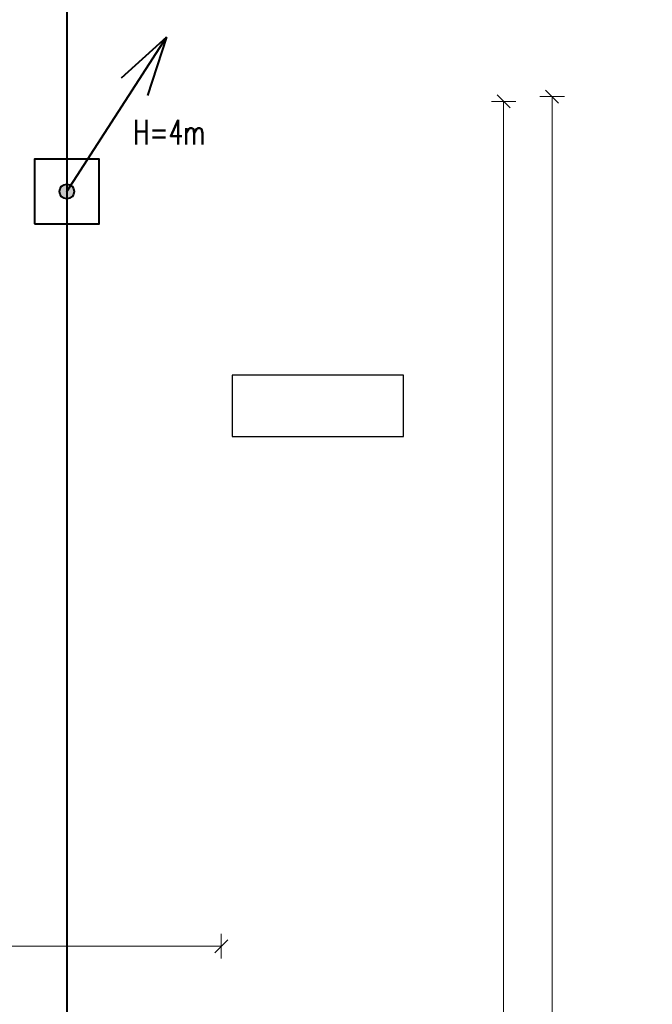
# Model space of a CAD drawing. Header units: millimetres. Extents: x -7955266 to 72030, y -46136 to 9299934.
# Tile 192 of 203: x -5016369 to -5006032, y 6615161 to 6631232. Entities that reach past the tile are written whole.
import ezdxf
from ezdxf.enums import TextEntityAlignment as Align

# ---------------------------------------------------------------- set-up
doc = ezdxf.new("R2010")
doc.units = ezdxf.units.MM
doc.header["$LTSCALE"] = 10
for name, color, linetype, lineweight in [('!XREF', 8, 'Continuous', 5), ('IE_ATRYBUTY_ BLOCK_1', 7, 'Continuous', 25), ('IE_ATRYBUTY_ BLOCK_2', 7, 'Continuous', 18), ('IE_zwody', 140, 'Continuous', 40), ('XREF_E_PRZ24002_rzut dachu$0$0-DACH-ISTN', 8, 'Continuous', 5), ('XREF_E_PRZ24002_rzut dachu$0$DO-HALA-WYMIAR', 8, 'Continuous', 5)]:
    doc.layers.add(name, color=color, linetype=linetype, lineweight=lineweight)
doc.layers.add('0-NASWIETLA', color=7, linetype='Continuous')
doc.styles.add('ROMANS', font='romans.shx', dxfattribs={"width": 0.8})
doc.styles.add('XREF_E_PRZ24002_rzut dachu$0$CP_ATTR', font='ROMANS.SHX')
doc.styles.add('XREF_E_PRZ24002_rzut dachu$0$ROMANS', font='romans.shx', dxfattribs={"width": 0.8})
doc.dimstyles.new('XREF_E_PRZ24002_rzut dachu$0$STANDARD', dxfattribs={"dimscale": 1.4, "dimtxt": 21, "dimasz": 0.5, "dimexe": 0.2, "dimexo": 0.1, "dimgap": 6, "dimtad": 1, "dimdec": 1, "dimrnd": 0.5, "dimzin": 12, "dimdsep": 46, "dimtxsty": 'XREF_E_PRZ24002_rzut dachu$0$ROMANS', "dimblk1": 'XREF_E_PRZ24002_rzut dachu$0$Q', "dimblk2": 'XREF_E_PRZ24002_rzut dachu$0$Q', "dimsah": 1, "dimcen": 0.5, "dimse1": 1, "dimse2": 1, "dimclrd": 8, "dimclre": 8, "dimclrt": 7, "dimadec": 0, "dimazin": 0, "dimtfac": 1, "dimtdec": 1, "dimtix": 1, "dimtmove": 2, "dimatfit": 3, "dimldrblk": 'XREF_E_PRZ24002_rzut dachu$0$Q', "dimfxl": 1, "dimtolj": 1, "dimtzin": 12, "dimarcsym": 0})

# ---------------------------------------------------------------- blocks, each defined once
blk = doc.blocks.new('XREF_E_PRZ24002_rzut dachu$0$Q')
for p, q in [((0, 20), (0, -20)), ((10.6, 10.6), (-10.6, -10.6))]:
    blk.add_line(p, q)
blk = doc.blocks.new('*D331')
at = {"layer": 'XREF_E_PRZ24002_rzut dachu$0$DO-HALA-WYMIAR', "color": 8, "lineweight": -2, "transparency": 16777216}
blk.add_line((-261801.2, 266529.5), (-259619.2, 266529.5), dxfattribs=at)
at = {"layer": 'XREF_E_PRZ24002_rzut dachu$0$DO-HALA-WYMIAR', "color": 8, "linetype": 'ByBlock', "lineweight": -2, "transparency": 16777216, "rotation": 180}
blk.add_blockref('XREF_E_PRZ24002_rzut dachu$0$Q', (-261802.2, 266529.5), dxfattribs=at)
at = {"layer": 'XREF_E_PRZ24002_rzut dachu$0$DO-HALA-WYMIAR', "color": 8, "linetype": 'ByBlock', "lineweight": -2, "transparency": 16777216}
blk.add_blockref('XREF_E_PRZ24002_rzut dachu$0$Q', (-259618.2, 266529.5), dxfattribs=at)
at = {"layer": 'XREF_E_PRZ24002_rzut dachu$0$DO-HALA-WYMIAR', "color": 7, "transparency": 16777216, "insert": (-260806, 266562.5), "char_height": 42, "attachment_point": 5, "style": 'XREF_E_PRZ24002_rzut dachu$0$ROMANS'}
blk.add_mtext('\\A1;2184', dxfattribs=at)
blk = doc.blocks.new('*D375')
at = {"layer": 'XREF_E_PRZ24002_rzut dachu$0$DO-HALA-WYMIAR', "color": 8, "lineweight": -2, "transparency": 16777216}
blk.add_line((-259156.8, 267907.3), (-259156.8, 262999.3), dxfattribs=at)
at = {"layer": 'XREF_E_PRZ24002_rzut dachu$0$DO-HALA-WYMIAR', "color": 8, "linetype": 'ByBlock', "lineweight": -2, "transparency": 16777216}
for p, rotation in [((-259156.8, 267908.3), 90), ((-259156.8, 262998.3), 270)]:
    blk.add_blockref('XREF_E_PRZ24002_rzut dachu$0$Q', p, dxfattribs=dict(at, rotation=rotation))
at = {"layer": 'XREF_E_PRZ24002_rzut dachu$0$DO-HALA-WYMIAR', "color": 7, "transparency": 16777216, "insert": (-259189.8, 265453.3), "char_height": 42, "attachment_point": 5, "rotation": 90, "style": 'XREF_E_PRZ24002_rzut dachu$0$ROMANS'}
blk.add_mtext('\\A1;4910', dxfattribs=at)
blk = doc.blocks.new('*D381')
at = {"layer": 'XREF_E_PRZ24002_rzut dachu$0$DO-HALA-WYMIAR', "color": 8, "lineweight": -2, "transparency": 16777216}
blk.add_line((-259077.5, 267915.3), (-259077.5, 262991.3), dxfattribs=at)
at = {"layer": 'XREF_E_PRZ24002_rzut dachu$0$DO-HALA-WYMIAR', "color": 8, "linetype": 'ByBlock', "lineweight": -2, "transparency": 16777216}
for p, rotation in [((-259077.5, 267916.3), 90), ((-259077.5, 262990.3), 270)]:
    blk.add_blockref('XREF_E_PRZ24002_rzut dachu$0$Q', p, dxfattribs=dict(at, rotation=rotation))
at = {"layer": 'XREF_E_PRZ24002_rzut dachu$0$DO-HALA-WYMIAR', "color": 7, "transparency": 16777216, "insert": (-259110.5, 265453.3), "char_height": 42, "attachment_point": 5, "rotation": 90, "style": 'XREF_E_PRZ24002_rzut dachu$0$ROMANS'}
blk.add_mtext('\\A1;4926', dxfattribs=at)
blk = doc.blocks.new('G$C4A87D2E6')
at = {"layer": '0-NASWIETLA', "color": 1}
blk.add_lwpolyline([(-1110, -886), (-1110, -786), (-1390, -786), (-1390, -886)], close=True, dxfattribs=at)
blk = doc.blocks.new('*U17')
h = blk.add_hatch(color=256)
edge = h.paths.add_edge_path()
edge.add_arc((0, 0), 60, 0, 360)
for p, q in [((0, 0), (813.5, 1260.2)), ((813.5, 1260.2), (442.9, 924.6)), ((813.5, 1260.2), (660.3, 784.3))]:
    blk.add_line(p, q)
blk.add_lwpolyline([(-265, -265), (265, -265), (265, 265), (-265, 265)], close=True)
blk.add_circle((0, 0), 60)
at = {"layer": 'IE_ATRYBUTY_ BLOCK_1', "style": 'ROMANS', "width": 0.7, "flags": 8}
blk.add_attdef('TYP', text='', height=200, dxfattribs=at).set_placement((837, 383.4), align=Align.CENTER)
at = {"layer": 'IE_ATRYBUTY_ BLOCK_2', "style": 'ROMANS', "width": 0.6, "flags": 8}
for tag, p in [('OPIS1', (837, 165.8)), ('OPIS2', (837, -34.2))]:
    blk.add_attdef(tag, text='', height=150, dxfattribs=at).set_placement(p, align=Align.CENTER)
blk = doc.blocks.new('XREF_E_PRZ24002_rzut dachu')
at = {"layer": 'XREF_E_PRZ24002_rzut dachu$0$0-DACH-ISTN', "linetype": 'ByBlock', "style": 'XREF_E_PRZ24002_rzut dachu$0$CP_ATTR', "flags": 9}
for tag, p, height, width in [('NAME', (-279644.05, 267204.19), 0.01, 3.078589), ('PRODUCER', (-279644.05, 267204.19), 0.01, 3.078589), ('PRODUCT-TYPE', (-279644.05, 267204.19), 0.01, 3.078589), ('ARTICLE', (-279644.05, 267204.19), 0.01, 3.078589), ('FLOW', (-279644.05, 267204.19), 0.01, 3.078589), ('OTHER', (-279644.05, 267204.19), 0.01, 3.078589), ('NAME', (-279398.18, 267206.19), 0.01, 2.430116), ('PRODUCER', (-279398.18, 267206.19), 0.01, 2.430116), ('PRODUCT-TYPE', (-279398.18, 267206.19), 0.01, 2.430116), ('ARTICLE', (-279398.18, 267206.19), 0.01, 2.430116), ('FLOW', (-279398.18, 267206.19), 0.01, 2.430116), ('OTHER', (-279398.18, 267206.19), 0.01, 2.430116), ('NAME', (-279880.82, 267079.33), 0.01, 0.520644), ('PRODUCER', (-279880.82, 267079.33), 0.01, 0.520644), ('PRODUCT-TYPE', (-279880.82, 267079.33), 0.01, 0.520644), ('ARTICLE', (-279880.82, 267079.33), 0.01, 0.520644), ('FLOW', (-279880.82, 267079.33), 0.01, 0.520644), ('OTHER', (-279880.82, 267079.33), 0.01, 0.520644), ('NAME', (-279828.75, 267079.33), 0.0001, 1), ('PRODUCER', (-279828.75, 267079.33), 0.0001, 1), ('PRODUCT-TYPE', (-279828.75, 267079.33), 0.0001, 1), ('ARTICLE', (-279828.75, 267079.33), 0.0001, 1), ('FLOW', (-279828.75, 267079.33), 0.0001, 1), ('OTHER', (-279828.75, 267079.33), 0.0001, 1), ('NAME', (-279558.18, 266590.11), 0.0001, 1), ('PRODUCER', (-279558.18, 266590.11), 0.0001, 1), ('PRODUCT-TYPE', (-279558.18, 266590.11), 0.0001, 1), ('ARTICLE', (-279558.18, 266590.11), 0.0001, 1), ('FLOW', (-279558.18, 266590.11), 0.0001, 1), ('OTHER', (-279558.18, 266590.11), 0.0001, 1), ('NAME', (-280739.27, 251288.91), 0.0001, 1), ('PRODUCER', (-280739.27, 251288.91), 0.0001, 1), ('PRODUCT-TYPE', (-280739.27, 251288.91), 0.0001, 1), ('ARTICLE', (-280739.27, 251288.91), 0.0001, 1), ('FLOW', (-280739.27, 251288.91), 0.0001, 1), ('OTHER', (-280739.27, 251288.91), 0.0001, 1), ('NAME', (-280605.65, 251288.91), 0.0001, 1), ('PRODUCER', (-280605.65, 251288.91), 0.0001, 1), ('PRODUCT-TYPE', (-280605.65, 251288.91), 0.0001, 1), ('ARTICLE', (-280605.65, 251288.91), 0.0001, 1), ('FLOW', (-280605.65, 251288.91), 0.0001, 1), ('OTHER', (-280605.65, 251288.91), 0.0001, 1), ('NAME', (-279957.38, 251288.91), 0.0001, 1), ('PRODUCER', (-279957.38, 251288.91), 0.0001, 1), ('PRODUCT-TYPE', (-279957.38, 251288.91), 0.0001, 1), ('ARTICLE', (-279957.38, 251288.91), 0.0001, 1), ('FLOW', (-279957.38, 251288.91), 0.0001, 1), ('OTHER', (-279957.38, 251288.91), 0.0001, 1)]:
    blk.add_attdef(tag, p, '', height=height, dxfattribs=dict(at, width=width))
for tag, p, height, rotation, width in [('PRODUCT-TYPE', (-279196.19, 267204.19), 0.0001, 180, 1), ('NAME', (-279196.19, 267204.19), 0.0001, 180, 1), ('PRODUCER', (-279196.19, 267204.19), 0.0001, 180, 1), ('ARTICLE', (-279196.19, 267204.19), 0.0001, 180, 1), ('FLOW', (-279196.19, 267204.19), 0.0001, 180, 1), ('OTHER', (-279196.19, 267204.19), 0.0001, 180, 1), ('PRODUCT-TYPE', (-279109.07, 267204.19), 0.015, 180, 0.580797), ('PRODUCER', (-279109.07, 267204.19), 0.015, 180, 0.580797), ('ARTICLE', (-279109.07, 267204.19), 0.015, 180, 0.580797), ('NAME', (-279109.07, 267204.19), 0.015, 180, 0.580797), ('FLOW', (-279109.07, 267204.19), 0.015, 180, 0.580797), ('OTHER', (-279109.07, 267204.19), 0.015, 180, 0.580797), ('NAME', (-279015.17, 267206.19), 0.0001, 180, 1), ('PRODUCER', (-279015.17, 267206.19), 0.0001, 180, 1), ('PRODUCT-TYPE', (-279015.17, 267206.19), 0.0001, 180, 1), ('ARTICLE', (-279015.17, 267206.19), 0.0001, 180, 1), ('FLOW', (-279015.17, 267206.19), 0.0001, 180, 1), ('OTHER', (-279015.17, 267206.19), 0.0001, 180, 1), ('PRODUCT-TYPE', (-278926.22, 267206.19), 0.015, 180, 0.592965), ('PRODUCER', (-278926.22, 267206.19), 0.015, 180, 0.592965), ('ARTICLE', (-278926.22, 267206.19), 0.015, 180, 0.592965), ('NAME', (-278926.22, 267206.19), 0.015, 180, 0.592965), ('FLOW', (-278926.22, 267206.19), 0.015, 180, 0.592965), ('OTHER', (-278926.22, 267206.19), 0.015, 180, 0.592965), ('NAME', (-281343.26, 251313.16), 0.0001, 180, 1), ('PRODUCER', (-281343.26, 251313.16), 0.0001, 180, 1), ('PRODUCT-TYPE', (-281343.26, 251313.16), 0.0001, 180, 1), ('ARTICLE', (-281343.26, 251313.16), 0.0001, 180, 1), ('FLOW', (-281343.26, 251313.16), 0.0001, 180, 1), ('OTHER', (-281343.26, 251313.16), 0.0001, 180, 1), ('NAME', (-281440.06, 251297.51), 0.0001, 135, 1), ('PRODUCER', (-281440.06, 251297.51), 0.0001, 135, 1), ('PRODUCT-TYPE', (-281440.06, 251297.51), 0.0001, 135, 1), ('ARTICLE', (-281440.06, 251297.51), 0.0001, 135, 1), ('FLOW', (-281440.06, 251297.51), 0.0001, 135, 1), ('OTHER', (-281440.06, 251297.51), 0.0001, 135, 1), ('NAME', (-281127.88, 251288.91), 0.0001, 180, 1), ('PRODUCER', (-281127.88, 251288.91), 0.0001, 180, 1), ('PRODUCT-TYPE', (-281127.88, 251288.91), 0.0001, 180, 1), ('ARTICLE', (-281127.88, 251288.91), 0.0001, 180, 1), ('FLOW', (-281127.88, 251288.91), 0.0001, 180, 1), ('OTHER', (-281127.88, 251288.91), 0.0001, 180, 1), ('NAME', (-281411.29, 251268.73), 0.0001, 315, 1), ('PRODUCER', (-281411.29, 251268.73), 0.0001, 315, 1), ('PRODUCT-TYPE', (-281411.29, 251268.73), 0.0001, 315, 1), ('ARTICLE', (-281411.29, 251268.73), 0.0001, 315, 1), ('FLOW', (-281411.29, 251268.73), 0.0001, 315, 1), ('OTHER', (-281411.29, 251268.73), 0.0001, 315, 1)]:
    blk.add_attdef(tag, p, '', height=height, rotation=rotation, dxfattribs=dict(at, width=width))
at = {"layer": 'XREF_E_PRZ24002_rzut dachu$0$0-DACH-ISTN', "linetype": 'ByBlock', "style": 'XREF_E_PRZ24002_rzut dachu$0$CP_ATTR', "text_generation_flag": 4, "width": 1, "flags": 9}
for tag, p, rotation in [('NAME', (-279463.18, 267141.19), 90), ('PRODUCER', (-279463.18, 267141.19), 90), ('PRODUCT-TYPE', (-279463.18, 267141.19), 90), ('ARTICLE', (-279463.18, 267141.19), 90), ('FLOW', (-279463.18, 267141.19), 90), ('OTHER', (-279463.18, 267141.19), 90), ('NAME', (-281127.88, 251288.91), 180), ('PRODUCER', (-281127.88, 251288.91), 180), ('PRODUCT-TYPE', (-281127.88, 251288.91), 180), ('ARTICLE', (-281127.88, 251288.91), 180), ('FLOW', (-281127.88, 251288.91), 180), ('OTHER', (-281127.88, 251288.91), 180)]:
    blk.add_attdef(tag, p, '', height=0.0001, rotation=rotation, dxfattribs=at)
at = {"layer": 'XREF_E_PRZ24002_rzut dachu$0$0-DACH-ISTN', "linetype": 'ByBlock', "style": 'XREF_E_PRZ24002_rzut dachu$0$CP_ATTR', "flags": 9}
for tag, p, height, rotation in [('PRODUCT-TYPE', (-279586.68, 266526.19), 0.0025, 180), ('PRODUCER', (-279586.68, 266526.19), 0.0025, 180), ('ARTICLE', (-279586.68, 266526.19), 0.0025, 180), ('NAME', (-279586.68, 266526.19), 0.0025, 180), ('FLOW', (-279586.68, 266526.19), 0.0025, 180), ('OTHER', (-279586.68, 266526.19), 0.0025, 180), ('NAME', (-281440.06, 251297.51), 0.0001, 315), ('PRODUCER', (-281440.06, 251297.51), 0.0001, 315), ('PRODUCT-TYPE', (-281440.06, 251297.51), 0.0001, 315), ('ARTICLE', (-281440.06, 251297.51), 0.0001, 315), ('FLOW', (-281440.06, 251297.51), 0.0001, 315), ('OTHER', (-281440.06, 251297.51), 0.0001, 315), ('NAME', (-281117.1, 251288.91), 0.0001, 180), ('PRODUCER', (-281117.1, 251288.91), 0.0001, 180), ('PRODUCT-TYPE', (-281117.1, 251288.91), 0.0001, 180), ('ARTICLE', (-281117.1, 251288.91), 0.0001, 180), ('FLOW', (-281117.1, 251288.91), 0.0001, 180), ('OTHER', (-281117.1, 251288.91), 0.0001, 180), ('NAME', (-280739.27, 251288.91), 0.0001, 180), ('PRODUCER', (-280739.27, 251288.91), 0.0001, 180), ('PRODUCT-TYPE', (-280739.27, 251288.91), 0.0001, 180), ('ARTICLE', (-280739.27, 251288.91), 0.0001, 180), ('FLOW', (-280739.27, 251288.91), 0.0001, 180), ('OTHER', (-280739.27, 251288.91), 0.0001, 180), ('NAME', (-279957.38, 251288.91), 0.0001, 180), ('PRODUCER', (-279957.38, 251288.91), 0.0001, 180), ('PRODUCT-TYPE', (-279957.38, 251288.91), 0.0001, 180), ('ARTICLE', (-279957.38, 251288.91), 0.0001, 180), ('FLOW', (-279957.38, 251288.91), 0.0001, 180), ('OTHER', (-279957.38, 251288.91), 0.0001, 180)]:
    blk.add_attdef(tag, p, '', height=height, rotation=rotation, dxfattribs=at)
at = {"layer": 'XREF_E_PRZ24002_rzut dachu$0$0-DACH-ISTN', "linetype": 'ByBlock', "style": 'XREF_E_PRZ24002_rzut dachu$0$CP_ATTR'}
for tag, p, height, flags in [('GROUP', (-281520.03, 251451.25), 0.00005, 1), ('NUMBER', (-281520.03, 251451.25), 0.00005, 1), ('PRODUCER', (-281520.03, 251451.25), 0.00005, 1), ('ARTICLE', (-281520.03, 251451.25), 0.00005, 1), ('PRODUCT-TYPE', (-281520.03, 251451.25), 0.00005, 1), ('ORDER-NO', (-281520.03, 251451.25), 0.00005, 1), ('CHARACTER', (-281520.03, 251451.25), 0.00005, 1), ('DN', (-281520.03, 251451.25), 0.00005, 1), ('NAME', (-281520.03, 251451.25), 0.00005, 1), ('TEMPERATURE', (-281520.03, 251451.25), 0.00005, 1), ('FLOW', (-281520.03, 251451.25), 0.00005, 1), ('POWER', (-281520.03, 251451.25), 0.00005, 1), ('VOLTAGE', (-281520.03, 251451.25), 0.00005, 1), ('WEIGHT', (-281520.03, 251451.25), 0.00005, 1), ('PN', (-281520.03, 251451.25), 0.00005, 1), ('H', (-281520.03, 251451.25), 0.00005, 1), ('VAL', (-281520.03, 251451.25), 0.00005, 1), ('NAME', (-281343.26, 251313.16), 0.0001, 9), ('PRODUCER', (-281343.26, 251313.16), 0.0001, 9), ('PRODUCT-TYPE', (-281343.26, 251313.16), 0.0001, 9), ('ARTICLE', (-281343.26, 251313.16), 0.0001, 9), ('FLOW', (-281343.26, 251313.16), 0.0001, 9), ('OTHER', (-281343.26, 251313.16), 0.0001, 9), ('NAME', (-281127.88, 251288.91), 0.0001, 9), ('PRODUCER', (-281127.88, 251288.91), 0.0001, 9), ('PRODUCT-TYPE', (-281127.88, 251288.91), 0.0001, 9), ('ARTICLE', (-281127.88, 251288.91), 0.0001, 9), ('FLOW', (-281127.88, 251288.91), 0.0001, 9), ('OTHER', (-281127.88, 251288.91), 0.0001, 9), ('NAME', (-280750.05, 251288.91), 0.0001, 9), ('PRODUCER', (-280750.05, 251288.91), 0.0001, 9), ('PRODUCT-TYPE', (-280750.05, 251288.91), 0.0001, 9), ('ARTICLE', (-280750.05, 251288.91), 0.0001, 9), ('FLOW', (-280750.05, 251288.91), 0.0001, 9), ('OTHER', (-280750.05, 251288.91), 0.0001, 9), ('NAME', (-280647.27, 251288.91), 0.0001, 9), ('PRODUCER', (-280647.27, 251288.91), 0.0001, 9), ('PRODUCT-TYPE', (-280647.27, 251288.91), 0.0001, 9), ('ARTICLE', (-280647.27, 251288.91), 0.0001, 9), ('FLOW', (-280647.27, 251288.91), 0.0001, 9), ('OTHER', (-280647.27, 251288.91), 0.0001, 9), ('NAME', (-281393.61, 251261.41), 0.0001, 9), ('PRODUCER', (-281393.61, 251261.41), 0.0001, 9), ('PRODUCT-TYPE', (-281393.61, 251261.41), 0.0001, 9), ('ARTICLE', (-281393.61, 251261.41), 0.0001, 9), ('FLOW', (-281393.61, 251261.41), 0.0001, 9), ('OTHER', (-281393.61, 251261.41), 0.0001, 9), ('GROUP', (-281345.5, 250753.98), 0.00005, 1), ('NUMBER', (-281345.5, 250753.98), 0.00005, 1), ('PRODUCER', (-281345.5, 250753.98), 0.00005, 1), ('ARTICLE', (-281345.5, 250753.98), 0.00005, 1), ('PRODUCT-TYPE', (-281345.5, 250753.98), 0.00005, 1), ('ORDER-NO', (-281345.5, 250753.98), 0.00005, 1), ('CHARACTER', (-281345.5, 250753.98), 0.00005, 1), ('DN', (-281345.5, 250753.98), 0.00005, 1), ('NAME', (-281345.5, 250753.98), 0.00005, 1), ('TEMPERATURE', (-281345.5, 250753.98), 0.00005, 1), ('FLOW', (-281345.5, 250753.98), 0.00005, 1), ('POWER', (-281345.5, 250753.98), 0.00005, 1), ('VOLTAGE', (-281345.5, 250753.98), 0.00005, 1), ('WEIGHT', (-281345.5, 250753.98), 0.00005, 1), ('PN', (-281345.5, 250753.98), 0.00005, 1), ('H', (-281345.5, 250753.98), 0.00005, 1), ('VAL', (-281345.5, 250753.98), 0.00005, 1)]:
    blk.add_attdef(tag, p, '', height=height, dxfattribs=dict(at, flags=flags))
at = {"layer": 'XREF_E_PRZ24002_rzut dachu$0$0-DACH-ISTN', "linetype": 'ByBlock', "style": 'XREF_E_PRZ24002_rzut dachu$0$CP_ATTR', "text_generation_flag": 4, "width": 1, "flags": 9}
for tag in ['NAME', 'PRODUCER', 'PRODUCT-TYPE', 'ARTICLE', 'FLOW', 'OTHER']:
    blk.add_attdef(tag, (-280739.27, 251288.91), '', height=0.0001, dxfattribs=at)
at = {"layer": 'XREF_E_PRZ24002_rzut dachu$0$0-DACH-ISTN', "linetype": 'ByBlock', "style": 'XREF_E_PRZ24002_rzut dachu$0$CP_ATTR', "flags": 9}
for tag, p in [('GROUP', (-280584.33, 251288.18)), ('ARTICLE', (-280584.33, 251288.17)), ('PRODUCT-TYPE', (-280584.33, 251288.17)), ('ORDER-NO', (-280584.33, 251288.16)), ('PRODUCER', (-280584.33, 251288.16)), ('NAME', (-280584.32, 251288.18)), ('NUMBER', (-280584.33, 251288.18)), ('TEMPERATURE', (-280584.31, 251288.18)), ('FLOW', (-280584.31, 251288.18)), ('CHARACTER', (-280584.31, 251288.17)), ('POWER', (-280584.31, 251288.16)), ('VOLTAGE', (-280584.31, 251288.16)), ('PN', (-280584.3, 251288.18)), ('OTHER', (-280584.3, 251288.18)), ('DN', (-280584.3, 251288.17))]:
    blk.add_attdef(tag, text='', height=0.002, dxfattribs=at).set_placement(p, align=Align.MIDDLE_LEFT)
at = {"layer": 'XREF_E_PRZ24002_rzut dachu$0$0-DACH-ISTN', "linetype": 'ByBlock', "style": 'XREF_E_PRZ24002_rzut dachu$0$CP_ATTR', "width": 1, "flags": 9}
for tag, height, p in [('GROUP', 0.00158, (-279928.78, 251288.33)), ('ARTICLE', 0.00158, (-279928.78, 251288.33)), ('PRODUCT-TYPE', 0.00158, (-279928.78, 251288.33)), ('ORDER-NO', 0.00157, (-279928.78, 251288.32)), ('PRODUCER', 0.00158, (-279928.78, 251288.32)), ('NAME', 0.00158, (-279928.77, 251288.34)), ('NUMBER', 0.00158, (-279928.78, 251288.34)), ('TEMPERATURE', 0.00158, (-279928.77, 251288.34)), ('OTHER', 0.00158, (-279928.76, 251288.34)), ('CHARACTER', 0.00158, (-279928.76, 251288.33)), ('FLOW', 0.00158, (-279928.76, 251288.33)), ('POWER', 0.00158, (-279928.76, 251288.32)), ('VOLTAGE', 0.00158, (-279928.76, 251288.32)), ('DN', 0.00158, (-279928.75, 251288.33)), ('PN', 0.00158, (-279928.75, 251288.33))]:
    blk.add_attdef(tag, text='', height=height, dxfattribs=at).set_placement(p, align=Align.MIDDLE_LEFT)
at = {"layer": 'XREF_E_PRZ24002_rzut dachu$0$DO-HALA-WYMIAR'}
for base, p1, p2, picture, middle in [((-259077.46, 262990.33, 0), (-259302.18, 267916.33, 0), (-259302.18, 262990.33, 0), '*D381', (-259110.46, 265453.33, 0)), ((-259156.79, 262998.33), (-259310.18, 267908.33, 0), (-259310.18, 262998.33, 0), '*D375', (-259189.79, 265453.33))]:
    dim = blk.add_linear_dim(base=base, p1=p1, p2=p2, angle=90, dimstyle='XREF_E_PRZ24002_rzut dachu$0$STANDARD', override={"dimscale": 2}, dxfattribs=at)
    dim.commit()
    dim.dimension.update_dxf_attribs({"geometry": picture, "text_midpoint": middle})
dim = blk.add_linear_dim(base=(-259618.18, 266529.49), p1=(-261802.19, 266529.49, 0), p2=(-259618.18, 266529.49, 0), dimstyle='XREF_E_PRZ24002_rzut dachu$0$STANDARD', override={"dimscale": 2}, dxfattribs=at)
dim.commit()
dim.dimension.update_dxf_attribs({"geometry": '*D331', "text_midpoint": (-260806.03, 266562.49), "dimtype": 160})

msp = doc.modelspace()

# ---------------------------------------------------------------- linework, layer by layer
at = {"layer": 'IE_zwody'}
msp.add_line((-5015598, 6634448, 0), (-5015598, 6455618, 0), dxfattribs=at)

# ---------------------------------------------------------------- block references
at = {"layer": '!XREF', "xscale": 10, "yscale": 10, "zscale": 10}
msp.add_blockref('XREF_E_PRZ24002_rzut dachu', (-2416894, 3950814, 0), dxfattribs=at)
at = {"xscale": 10, "yscale": 10, "zscale": 10}
msp.add_blockref('G$C4A87D2E6', (-4998996, 6633288), dxfattribs=at)
at = {"layer": 'IE_zwody'}
ref = msp.add_blockref('*U17', (-5015598, 6628428, 0), dxfattribs=dict(at, xscale=2, yscale=2, zscale=2))
ref.add_attrib('TYP', 'H=4m', dxfattribs={"layer": 'IE_ATRYBUTY_ BLOCK_1', "height": 400, "style": 'ROMANS', "width": 0.7}).set_placement((-5013924, 6629195, 0), align=Align.CENTER)

doc.saveas('drawing.dxf')
